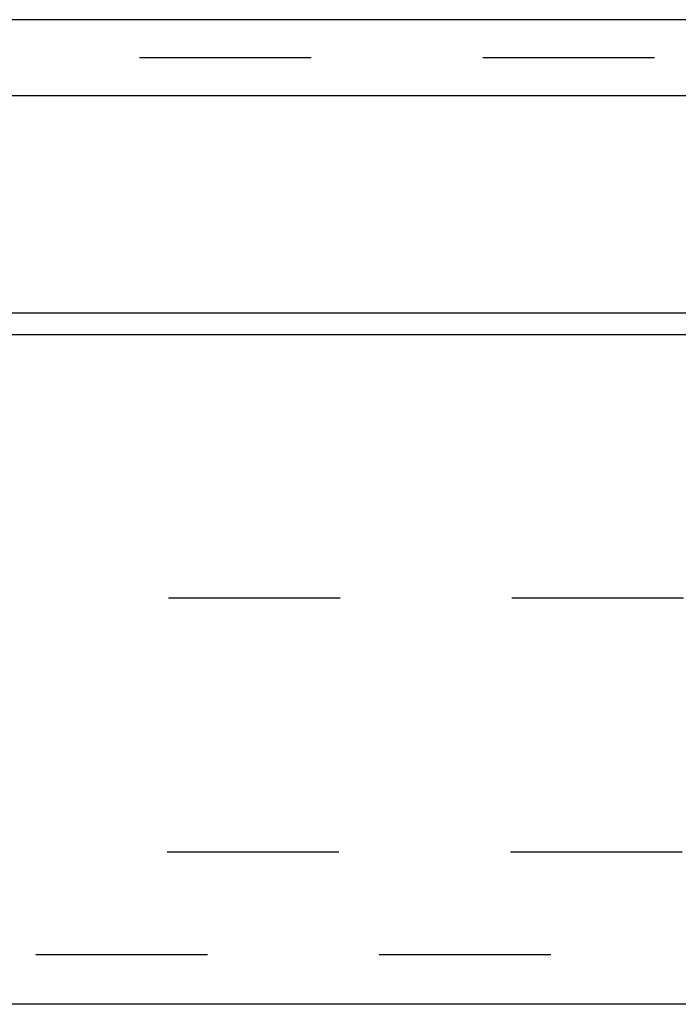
# Model space of a CAD drawing. Header units: inches. Extents: x 0 to 37.8, y 0 to 24.4.
# Tile 18 of 38: x 14.754 to 15.551, y 18.815 to 20.006. Entities that reach past the tile are written whole.
import ezdxf

# ---------------------------------------------------------------- set-up
doc = ezdxf.new("R2010")
doc.units = ezdxf.units.IN
doc.header["$LTSCALE"] = 2.077778
doc.header["$MEASUREMENT"] = 0
doc.linetypes.add('HIDDEN', pattern=[0.2, 0.1, -0.1])
doc.layers.get('0').update_dxf_attribs({"linetype": 'CONTINUOUS'})
doc.layers.add('DEFAULT_2', color=8, linetype='HIDDEN')
doc.layers.add('DOOR_ASSEMBLY', color=7, linetype='CONTINUOUS')

msp = doc.modelspace()

# ---------------------------------------------------------------- linework, layer by layer
at = {"color": 3, "linetype": 'Continuous'}
for p, q in [((17.1888, 20.006), (11.2711, 20.006)), ((11.3347, 19.9141), (17.1843, 19.9141)), ((11.648, 19.6511), (16.8684, 19.6511))]:
    msp.add_line(p, q, dxfattribs=at)
at = {"layer": 'DEFAULT_2', "color": 8, "linetype": 'HIDDEN'}
for p, q in [((17.1843, 19.96), (11.3347, 19.96)), ((16.8038, 19.306), (11.6586, 19.306)), ((16.802, 18.9987), (11.563, 18.9987))]:
    msp.add_line(p, q, dxfattribs=at)
at = {"layer": 'DOOR_ASSEMBLY', "color": 3, "linetype": 'Continuous'}
for p, q in [((17.0886, 19.6245), (11.3286, 19.6245)), ((17.0586, 18.8145), (11.3586, 18.8145))]:
    msp.add_line(p, q, dxfattribs=at)
at = {"layer": 'DOOR_ASSEMBLY', "color": 8, "linetype": 'HIDDEN'}
msp.add_line((17.0586, 18.8745), (11.3586, 18.8745), dxfattribs=at)

doc.saveas('drawing.dxf')
